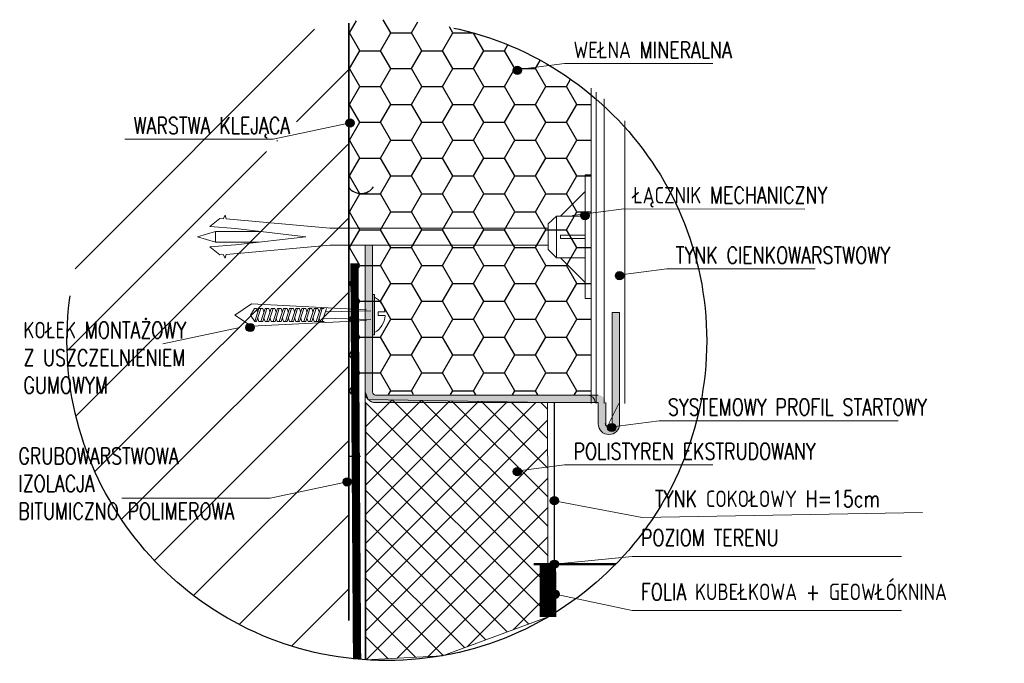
# Model space of a CAD drawing. Header units: millimetres. Extents: x -1427 to 10229, y -1578 to 5221.
# Tile 93 of 129: x 3419 to 3538, y 1067 to 1145. Entities that reach past the tile are written whole.
import ezdxf

# ---------------------------------------------------------------- set-up
doc = ezdxf.new("R2010")
doc.units = ezdxf.units.MM
doc.linetypes.add('AUSGEZOGEN', pattern=[0])
doc.linetypes.add('DASHED', pattern=[19.049999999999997, 12.7, -6.35])
for name, color, linetype, lineweight in [('A WIDOKOWE', 7, 'Continuous', 5), ('B-widok', 1, 'Continuous', 0), ('DESCR', 43, 'Continuous', 35), ('ROCKWOOL', 1, 'Continuous', 18), ('SCIANY NOWE', 105, 'Continuous', 35), ('Widok', 1, 'Continuous', 15), ('WIDOK CIENKA', 199, 'Continuous', 9)]:
    doc.layers.add(name, color=color, linetype=linetype, lineweight=lineweight)
for name, color, linetype in [('B-izolacja', 8, 'Continuous'), ('B-izolacja-PW', 7, 'Continuous'), ('BLECH-BEFESTIGUNG', 242, 'AUSGEZOGEN'), ('IZOLACJE', 42, 'Continuous')]:
    doc.layers.add(name, color=color, linetype=linetype)
doc.styles.add('SIMPLEX', font='simplex.shx', dxfattribs={"width": 0.77})

# ---------------------------------------------------------------- blocks, each defined once
blk = doc.blocks.new('Z$W@#19776')
at = {"layer": 'BLECH-BEFESTIGUNG', "color": 3, "lineweight": 0}
for p, q in [((83.42693791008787, 24.42239041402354), (83.42693791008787, 0)), ((84.55686665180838, 24.42239041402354), (83.54571479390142, 24.42239041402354)), ((84.55687117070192, 24.42239041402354), (84.55687117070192, 0)), ((0, 11.95584589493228, 14.99999999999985), (10.17096731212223, 18.87234501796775, 14.99999999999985)), ((10.17096731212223, 18.87234501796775, 14.99999999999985), (79.64087431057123, 15.21570307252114, 14.99999999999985)), ((0, 11.95584589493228, 14.99999999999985), (10.17096731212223, 5.233863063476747, 14.99999999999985)), ((12.00133941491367, 15.91737166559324), (9.473122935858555, 12.02467471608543)), ((9.473122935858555, 12.02467471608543), (12.02364435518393, 8.159131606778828)), ((13.14180070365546, 15.91737166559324), (12.00133941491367, 15.91737166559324)), ((12.02364435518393, 8.159131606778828), (14.5770751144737, 15.91737166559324)), ((13.77991594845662, 13.97781165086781), (13.14180070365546, 15.91737166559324)), ((13.16507542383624, 8.159131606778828), (15.71753640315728, 15.91737166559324)), ((13.93895986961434, 13.97781165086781), (13.77991594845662, 13.97781165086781)), ((16.85799769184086, 15.91737166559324), (14.5770751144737, 15.91737166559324)), ((15.74081112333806, 8.159131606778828), (18.2932721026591, 15.91737166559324)), ((17.49611293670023, 13.97781165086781), (16.85799769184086, 15.91737166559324)), ((16.88127241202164, 8.159131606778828), (19.43373339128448, 15.91737166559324)), ((20.57419467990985, 15.91737166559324), (18.2932721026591, 15.91737166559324)), ((19.45700811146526, 8.159131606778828), (22.0094690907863, 15.91737166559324)), ((21.21230992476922, 13.97781165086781), (20.57419467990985, 15.91737166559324)), ((20.59746940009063, 8.159131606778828), (23.14993037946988, 15.91737166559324)), ((24.29136144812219, 15.91737166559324), (22.0094690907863, 15.91737166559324)), ((23.17320509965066, 8.159131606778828), (25.72663585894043, 15.91737166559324)), ((24.92947669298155, 13.97781165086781), (24.29136144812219, 15.91737166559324)), ((24.31366638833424, 8.159131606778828), (26.86709714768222, 15.91737166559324)), ((28.00755843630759, 15.91737166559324), (25.72663585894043, 15.91737166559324)), ((26.890371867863, 8.159131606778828), (29.44283284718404, 15.91737166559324)), ((28.64567368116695, 13.97781165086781), (28.00755843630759, 15.91737166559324)), ((28.03083315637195, 8.159131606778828), (30.5832941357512, 15.91737166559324)), ((31.72375542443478, 15.91737166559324), (29.44283284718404, 15.91737166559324)), ((30.60656885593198, 8.159131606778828), (33.15902983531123, 15.91737166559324)), ((32.36187066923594, 13.97781165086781), (31.72375542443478, 15.91737166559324)), ((31.74703014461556, 8.159131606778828), (34.2994911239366, 15.91737166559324)), ((35.43995241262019, 15.91737166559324), (33.15902983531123, 15.91737166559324)), ((34.32276584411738, 8.159131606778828), (36.87522682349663, 15.91737166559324)), ((36.07806765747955, 13.97781165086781), (35.43995241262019, 15.91737166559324)), ((35.46322713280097, 8.159131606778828), (38.01665789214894, 15.91737166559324)), ((39.15711918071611, 15.91737166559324), (36.87522682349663, 15.91737166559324)), ((38.03896283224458, 8.159131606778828), (40.59239359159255, 15.91737166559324)), ((39.79523442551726, 13.97781165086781), (39.15711918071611, 15.91737166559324)), ((39.18039390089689, 8.159131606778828), (41.73285488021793, 15.91737166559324)), ((42.87331616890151, 15.91737166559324), (40.59239359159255, 15.91737166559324)), ((41.75612960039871, 8.159131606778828), (44.30859057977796, 15.91737166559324)), ((43.51143141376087, 13.97781165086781), (42.87331616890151, 15.91737166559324)), ((42.89659088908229, 8.159131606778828), (45.44905186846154, 15.91737166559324)), ((46.5895131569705, 15.91737166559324), (44.30859057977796, 15.91737166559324)), ((45.47232658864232, 8.159131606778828), (48.02478756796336, 15.91737166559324)), ((47.22762840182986, 13.97781165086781), (46.5895131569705, 15.91737166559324)), ((46.61278787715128, 8.159131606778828), (49.16524885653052, 15.91737166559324)), ((50.30667992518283, 15.91737166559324), (48.02478756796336, 15.91737166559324)), ((49.1885235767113, 8.159131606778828), (51.74195433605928, 15.91737166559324)), ((50.9447951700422, 13.97781165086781), (50.30667992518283, 15.91737166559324)), ((50.32898486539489, 8.159131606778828), (52.88241562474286, 15.91737166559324)), ((54.02287691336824, 15.91737166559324), (51.74195433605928, 15.91737166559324)), ((52.90569034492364, 8.159131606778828), (55.45815132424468, 15.91737166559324)), ((82.34161557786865, 14.64114161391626), (55.16064423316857, 13.97781165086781)), ((90.8642143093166, 13.89845889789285), (86.71384306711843, 13.89845889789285)), ((86.71384306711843, 13.89845889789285), (86.71384306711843, 11.66490581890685)), ((10.17096731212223, 5.233863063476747, 14.99999999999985), (79.64087431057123, 8.695988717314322, 14.99999999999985)), ((13.16507542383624, 8.159131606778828), (12.02364435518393, 8.159131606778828)), ((14.55380039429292, 8.159131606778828), (13.91568514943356, 10.09869162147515)), ((16.88127241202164, 8.159131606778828), (14.55380039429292, 8.159131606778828)), ((18.26999738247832, 8.159131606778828), (17.63188213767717, 10.09869162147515)), ((20.59746940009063, 8.159131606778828), (18.26999738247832, 8.159131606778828)), ((21.98619437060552, 8.159131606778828), (21.34807912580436, 10.09869162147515)), ((24.31366638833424, 8.159131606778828), (21.98619437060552, 8.159131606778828)), ((25.70336113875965, 8.159131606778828), (25.06524589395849, 10.09869162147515)), ((28.03083315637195, 8.159131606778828), (25.70336113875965, 8.159131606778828)), ((29.41955812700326, 8.159131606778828), (28.78144288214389, 10.09869162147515)), ((31.74703014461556, 8.159131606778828), (29.41955812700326, 8.159131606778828)), ((33.13575511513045, 8.159131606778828), (32.49763987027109, 10.09869162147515)), ((35.46322713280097, 8.159131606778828), (33.13575511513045, 8.159131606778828)), ((36.85292188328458, 8.159131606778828), (36.21383685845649, 10.09869162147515)), ((39.18039390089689, 8.159131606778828), (36.85292188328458, 8.159131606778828)), ((40.56911887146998, 8.159131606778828), (39.93100362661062, 10.09869162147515)), ((42.89659088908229, 8.159131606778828), (40.56911887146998, 8.159131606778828)), ((44.28531585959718, 8.159131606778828), (43.64720061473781, 10.09869162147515)), ((46.61278787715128, 8.159131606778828), (44.28531585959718, 8.159131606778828)), ((48.00151284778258, 8.159131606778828), (47.36339760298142, 10.09869162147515)), ((50.32898486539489, 8.159131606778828), (48.00151284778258, 8.159131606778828)), ((51.7186796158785, 8.159131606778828), (51.08056437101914, 10.09869162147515)), ((54.04615163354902, 8.159131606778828), (51.7186796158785, 8.159131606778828)), ((82.30874297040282, 9.417663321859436), (53.88441374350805, 10.09869162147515)), ((86.71384306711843, 11.66490581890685), (90.8642143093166, 11.66490581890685)), ((84.55686665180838, 0), (83.54571479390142, 0))]:
    blk.add_line(p, q, dxfattribs=at)
for start, end in [(8.309556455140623, 61.6744690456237), (298.3255309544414, 357.7411046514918)]:
    blk.add_arc((78.7173736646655, 12.1435249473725), 12.14308642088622, start, end, dxfattribs=at)

msp = doc.modelspace()

# ---------------------------------------------------------------- hatches: boundary and pattern name
for points in [[(3479.914133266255, 1138.684415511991, 1), (3478.914133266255, 1138.684415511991, 1)], [(3459.677872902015, 1132.319159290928, -1), (3458.677872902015, 1132.319159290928, -1)], [(3488.089213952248, 1121.11344055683, 1), (3487.089213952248, 1121.11344055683, 1)], [(3492.278404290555, 1113.848574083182, 1), (3491.278404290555, 1113.848574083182, 1)], [(3447.591269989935, 1107.573925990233, -1), (3446.591269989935, 1107.573925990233, -1)], [(3491.336611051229, 1095.475852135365, 1), (3490.336611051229, 1095.475852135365, 1)], [(3479.914133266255, 1090.129295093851, 1), (3478.914133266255, 1090.129295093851, 1)], [(3459.335792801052, 1088.891038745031, -1), (3458.335792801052, 1088.891038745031, -1)], [(3484.388409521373, 1086.621095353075, 0.9999999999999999), (3483.388409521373, 1086.621095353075, 0.9999999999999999)], [(3484.388409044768, 1078.943871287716, 1), (3483.388409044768, 1078.943871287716, 1)], [(3484.483202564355, 1075.305903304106, 1), (3483.483202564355, 1075.305903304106, 1)]]:
    msp.add_hatch(color=256).paths.add_polyline_path(points)
at = {"layer": 'A WIDOKOWE'}
h = msp.add_hatch(dxfattribs=at)
h.set_pattern_fill('ANSI31', color=256, scale=2, angle=7.016709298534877e-15, style=0)
h.set_pattern_definition([(45.00000000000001, (-745550.9878683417, -302746.8559401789), (-4.490128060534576, 4.490128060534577), [])])
h.paths.add_polyline_path([(3459.031762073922, 1131.913512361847), (3447.004680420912, 1132.965745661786), (3446.853255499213, 1133.44210020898), (3446.641801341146, 1132.973026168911), (3446.23107874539, 1133.00895974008), (3445.004535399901, 1132.067984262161), (3448.12119469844, 1131.795311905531), (3450.96553045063, 1131.471889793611), (3445.715083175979, 1131.471889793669), (3443.535381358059, 1130.826409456), (3445.715083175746, 1130.18092911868), (3450.965530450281, 1130.18092911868), (3448.121194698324, 1129.857507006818), (3445.004535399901, 1129.584834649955), (3446.23107874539, 1128.643859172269), (3446.641801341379, 1128.679792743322), (3446.853255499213, 1128.210718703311), (3447.004680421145, 1128.687073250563), (3459.031762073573, 1129.739306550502), (3459.031762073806, 1116.033015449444), (3459.031762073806, 1082.668067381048), (3459.031762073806, 1077.879430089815), (3459.031762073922, 1072.27943008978), (3459.031762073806, 1072.136522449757), (3459.03176207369, 1067.552370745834, -0.8874259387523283), (3459.031762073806, 1144.376800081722)])
at = {"layer": 'B-izolacja'}
h = msp.add_hatch(dxfattribs=at)
h.set_pattern_fill('HONEY', color=256, scale=20, style=0)
h.set_pattern_definition([(0, (-47074.6472892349, -14265.53501488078), (3.75, 2.165063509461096), [2.5, -5]), (120, (-47074.6472892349, -14265.53501488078), (-3.749999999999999, 2.165063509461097), [2.499999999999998, -4.999999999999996]), (59.99999999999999, (-47074.6472892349, -14265.53501488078), (8.326672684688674e-16, 4.330127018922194), [-5, 2.5])])
edge = h.paths.add_edge_path()
edge.add_arc((3462.887071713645, 1104.559284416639), 40.24384347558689, 50.77743202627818, 95.49729413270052, ccw=False)
edge.add_line((3488.334642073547, 1135.736008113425), (3488.334642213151, 1099.386366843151))
edge.add_line((3488.334642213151, 1099.386366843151), (3459.031762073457, 1099.500396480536))
edge.add_line((3459.031762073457, 1144.376800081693), (3459.026432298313, 1099.500396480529))
h = msp.add_hatch(dxfattribs=at)
h.set_pattern_fill('ANSI37', color=256, scale=20, style=0)
h.set_pattern_definition([(45, (-38267.39129285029, -28187.79559115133), (-1.767766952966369, 1.767766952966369), []), (135, (-38267.39129285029, -28187.79559115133), (-1.767766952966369, -1.767766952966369), [])])
edge = h.paths.add_edge_path()
edge.add_line((3483.056921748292, 1098.48348682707), (3461.382669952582, 1098.861963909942))
edge.add_line((3483.056921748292, 1098.48348682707), (3483.127528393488, 1072.550506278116))
edge.add_line((3483.127528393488, 1072.550506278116), (3470.355048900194, 1067.867059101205))
edge.add_line((3470.355048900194, 1067.867059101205), (3461.031762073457, 1067.365463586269))
edge.add_line((3461.031762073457, 1067.365463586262), (3461.004193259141, 1099.774589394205))
edge.add_line((3461.004193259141, 1099.774589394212), (3461.382669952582, 1098.861963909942))
at = {"layer": 'ROCKWOOL', "ltscale": 0.8}
msp.add_hatch(color=256, dxfattribs=at).paths.add_polyline_path([(3461.885877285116, 1099.775875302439, 0.4143540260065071), (3462.275199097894, 1099.386366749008), (3489.20470452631, 1099.386366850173, -0.4142135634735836), (3490.080678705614, 1098.510392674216), (3490.080678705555, 1095.944927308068, 0.9999999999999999), (3490.859322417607, 1095.944927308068), (3490.859322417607, 1109.402270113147), (3491.762202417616, 1109.402270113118), (3491.762202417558, 1095.944927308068, -0.9999999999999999), (3489.177798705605, 1095.944927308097), (3489.177798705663, 1098.483486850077), (3462.275199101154, 1098.483486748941, -0.4141364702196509), (3460.982997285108, 1099.775348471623), (3460.982997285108, 1117.517622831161), (3461.885877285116, 1117.517622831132)])

# ---------------------------------------------------------------- linework, layer by layer
for p, q in [((3461.031762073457, 1098.386507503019, 5818.086775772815), (3461.031762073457, 1067.365463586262, 5818.086775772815)), ((3483.888409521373, 1098.483486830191, 9714.012748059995), (3483.888409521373, 1073.006255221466, 71168.90072722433)), ((3460.43176207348, 1091.962391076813, 5818.086775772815), (3459.031762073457, 1091.962391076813, 5818.086775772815)), ((3481.405536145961, 1078.943871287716, 71168.90072722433), (3491.31644932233, 1078.943871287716, 71168.90072722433))]:
    msp.add_line(p, q)
for centre in [(3479.414133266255, 1138.684415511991, 6880.686874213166), (3459.177872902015, 1132.319159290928, 5818.086775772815), (3487.589213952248, 1121.11344055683, 6880.686874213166), (3491.778404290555, 1113.848574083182, 6880.686874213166), (3447.091269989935, 1107.573925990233, 5817.117078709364), (3490.836611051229, 1095.475852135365, 6880.686874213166), (3479.414133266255, 1090.129295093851, 6880.686874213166), (3458.835792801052, 1088.891038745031, 5818.086775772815), (3483.888409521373, 1086.621095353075, 39556.09384993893), (3483.888409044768, 1078.943871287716, 71168.90072722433), (3483.983202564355, 1075.305903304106, 39556.09384993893)]:
    msp.add_circle(centre, 0.5)
at = {"color": 1}
msp.add_arc((3460.507711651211, 1125.624660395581, 5818.086775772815), 1.839100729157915, 216.6267775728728, 325.9647397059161, dxfattribs=at)
at = {"layer": 'A WIDOKOWE', "ltscale": 3}
msp.add_line((3491.711134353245, 1098.386507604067, 5818.086775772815), (3490.492907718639, 1095.944927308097, 5818.086775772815), dxfattribs=at)
at = {"layer": 'A WIDOKOWE', "linetype": 'DASHED', "lineweight": -3, "ltscale": 10}
msp.add_circle((3463.630254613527, 1105.964585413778, 5818.086775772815), 38.68648820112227, dxfattribs=at)
at = {"layer": 'B-izolacja-PW', "linetype": 'DASHED', "ltscale": 0.1, "const_width": 1, "elevation": 5818.086775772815}
msp.add_lwpolyline([(3460.031761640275, 1067.445820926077), (3459.71370258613, 1115.353250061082)], dxfattribs=at)
at = {"layer": 'B-izolacja-PW', "linetype": 'DASHED', "ltscale": 2, "const_width": 2, "elevation": 5818.086775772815}
msp.add_lwpolyline([(3483.127528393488, 1072.550506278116), (3483.110121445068, 1078.943871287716)], dxfattribs=at)
at = {"layer": 'B-widok', "elevation": 71168.90072722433}
msp.add_lwpolyline([(3461.382669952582, 1098.861963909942), (3483.056921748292, 1098.48348682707), (3483.127528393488, 1072.550506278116), (3470.355048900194, 1067.867059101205), (3461.031762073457, 1067.365463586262), (3461.004193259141, 1099.774589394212)], close=True, dxfattribs=at)
at = {"layer": 'DESCR', "lineweight": 15}
for p, q in [((3478.914515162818, 1138.703953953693, 6880.686874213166), (3485.137326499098, 1139.495635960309, 6880.686874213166)), ((3485.137326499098, 1139.495635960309, 6880.686874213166), (3503.061165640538, 1139.495635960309, 5818.086775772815)), ((3459.177872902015, 1132.319159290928, 5818.086775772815), (3449.863322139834, 1130.344869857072, 5818.086775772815)), ((3431.92312623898, 1130.344869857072, 6881.656571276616), (3449.84696538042, 1130.344869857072, 5819.056472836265)), ((3486.089595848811, 1121.132978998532, 6880.686874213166), (3492.312407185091, 1121.924661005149, 6880.686874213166)), ((3492.312407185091, 1121.924661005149, 6880.686874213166), (3514.17574107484, 1121.877298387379, 5818.086775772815)), ((3491.278786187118, 1113.868112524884, 6880.686874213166), (3497.501597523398, 1114.659794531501, 6880.686874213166)), ((3497.501597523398, 1114.659794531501, 6880.686874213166), (3515.425436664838, 1114.659794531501, 5818.086775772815)), ((3445.851724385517, 1107.573925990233, 5817.117078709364), (3436.537173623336, 1105.599636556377, 5817.117078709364)), ((3490.336992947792, 1095.495390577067, 6880.686874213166), (3496.559804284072, 1096.287072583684, 6880.686874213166)), ((3496.559804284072, 1096.287072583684, 6880.686874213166), (3525.480742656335, 1096.287072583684, 5818.086775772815)), ((3478.914515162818, 1090.148833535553, 6880.686874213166), (3485.137326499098, 1090.94051554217, 6880.686874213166)), ((3485.137326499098, 1090.94051554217, 6880.686874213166), (3503.061165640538, 1090.94051554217, 5818.086775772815)), ((3458.835792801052, 1088.891038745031, 5818.086775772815), (3449.521242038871, 1086.916749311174, 5818.086775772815)), ((3431.581046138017, 1086.916749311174, 6881.656571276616), (3449.504885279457, 1086.916749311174, 5819.056472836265)), ((3483.888409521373, 1086.621095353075, 38327.87278540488), (3494.518239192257, 1084.588757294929, 39556.09384993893)), ((3494.518239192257, 1084.588757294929, 39556.09384993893), (3528.405102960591, 1085.189729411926, 40922.79364145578)), ((3483.888409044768, 1078.943871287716, 71168.90072722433), (3493.297753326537, 1079.881196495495, 39556.09384993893)), ((3493.297753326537, 1079.881196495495, 39556.09384993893), (3525.87696497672, 1079.881196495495, -4.772340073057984)), ((3483.983202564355, 1075.305903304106, 39556.09384993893), (3493.297753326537, 1073.33161387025, 39556.09384993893)), ((3493.297753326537, 1073.33161387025, 39556.09384993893), (3525.87696497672, 1073.33161387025, -4.772340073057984))]:
    msp.add_line(p, q, dxfattribs=at)
at = {"layer": 'IZOLACJE', "ltscale": 3}
for points, elevation in [([(3461.031761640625, 1067.365463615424), (3461.031761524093, 1098.386507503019)], 5818.086775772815), ([(3483.88840906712, 1073.006254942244), (3483.888409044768, 1078.943871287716)], 71168.90072722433)]:
    msp.add_lwpolyline(points, dxfattribs=dict(at, elevation=elevation))
at = {"layer": 'ROCKWOOL'}
for p, q in [((3461.004192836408, 1099.77568870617, 71168.90072722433), (3461.004192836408, 1117.517622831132, 71168.90072722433)), ((3461.004192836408, 1099.77568870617, 71168.90072722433), (3461.004192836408, 1117.517622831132, 71168.90072722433)), ((3461.907072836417, 1117.517622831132, 71168.90072722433), (3461.907072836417, 1099.77568870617, 71168.90072722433)), ((3461.907072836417, 1117.517622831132, 71168.90072722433), (3461.907072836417, 1099.77568870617, 71168.90072722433)), ((3490.886228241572, 1095.944927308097, 71168.90072722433), (3490.886228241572, 1109.402270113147, 71168.90072722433)), ((3490.886228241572, 1095.918021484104, 71168.90072722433), (3490.886228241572, 1109.375364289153, 71168.90072722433)), ((3490.886228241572, 1109.375364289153, 71168.90072722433), (3491.789108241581, 1109.375364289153, 71168.90072722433)), ((3490.886228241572, 1095.918021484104, 71168.90072722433), (3490.886228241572, 1109.375364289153, 71168.90072722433)), ((3490.886228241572, 1109.375364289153, 71168.90072722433), (3491.789108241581, 1109.375364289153, 71168.90072722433)), ((3491.789108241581, 1095.918021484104, 71168.90072722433), (3491.789108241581, 1109.375364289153, 71168.90072722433)), ((3462.275199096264, 1099.386366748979, 71168.90072722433), (3489.204704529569, 1099.386366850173, 71168.90072722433)), ((3462.275199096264, 1099.386366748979, 71168.90072722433), (3489.204704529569, 1099.386366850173, 71168.90072722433)), ((3462.275199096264, 1098.48348674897, 71168.90072722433), (3489.204704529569, 1098.483486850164, 71168.90072722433)), ((3462.275199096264, 1098.48348674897, 71168.90072722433), (3489.204704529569, 1098.483486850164, 71168.90072722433)), ((3489.204704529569, 1098.483486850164, 71168.90072722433), (3489.204704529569, 1095.918021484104, 71168.90072722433)), ((3490.107584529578, 1098.483486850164, 71168.90072722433), (3490.107584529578, 1095.918021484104, 71168.90072722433)), ((3490.107584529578, 1098.483486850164, 71168.90072722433), (3490.107584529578, 1095.918021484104, 71168.90072722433))]:
    msp.add_line(p, q, dxfattribs=at)
at = {"layer": 'ROCKWOOL', "lineweight": 50}
msp.add_line((3481.405536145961, 1078.943871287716, -4.772340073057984), (3491.31644932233, 1078.943871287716, 109065.733449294), dxfattribs=at)
at = {"layer": 'ROCKWOOL'}
for centre, radius, start, end in [((3462.296394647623, 1099.775688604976, 71168.90072722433), 1.292201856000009, 180, 270), ((3462.296394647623, 1099.775688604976, 71168.90072722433), 1.292201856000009, 180, 270), ((3462.296394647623, 1099.775688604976, 71168.90072722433), 0.3893218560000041, 180, 270), ((3462.296394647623, 1099.775688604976, 71168.90072722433), 0.3893218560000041, 180, 270), ((3487.93540983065, 1098.510392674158, 71168.90072722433), 0.8759741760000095, 0, 90), ((3487.93540983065, 1098.510392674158, 71168.90072722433), 0.8759741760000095, 0, 90), ((3490.496906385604, 1095.918021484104, 71168.90072722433), 1.292201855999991, 180, 0), ((3490.496906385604, 1095.918021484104, 71168.90072722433), 1.292201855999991, 180, 0), ((3490.43567925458, 1095.944927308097, 71168.90072722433), 0.3893218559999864, 180, 0), ((3490.496906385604, 1095.918021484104, 71168.90072722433), 0.3893218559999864, 180, 0)]:
    msp.add_arc(centre, radius, start, end, dxfattribs=at)
at = {"layer": 'SCIANY NOWE', "ltscale": 50}
msp.add_line((3459.031762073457, 1144.376800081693, 5818.086775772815), (3459.031762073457, 1072.13652244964, 5818.086775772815), dxfattribs=at)
at = {"layer": 'Widok', "ltscale": 0.8, "elevation": 5818.086775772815}
for points in [[(3488.334642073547, 1098.386507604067), (3488.334642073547, 1136.538207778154)], [(3488.934642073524, 1098.386507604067), (3488.934642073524, 1136.063441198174)], [(3489.934642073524, 1098.386507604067), (3489.934642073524, 1135.227742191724)], [(3492.43183986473, 1098.386507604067), (3492.43183986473, 1132.574894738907)]]:
    msp.add_lwpolyline(points, dxfattribs=at)
at = {"layer": 'WIDOK CIENKA', "color": 1}
for p, q in [((3487.634642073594, 1111.063183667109, 5818.086775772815), (3487.634642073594, 1126.063183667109, 5818.086775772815)), ((3487.634642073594, 1126.063183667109, 5818.086775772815), (3488.334642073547, 1126.063183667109, 5818.086775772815)), ((3488.334642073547, 1111.063183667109, 5818.086775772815), (3488.334642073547, 1126.063183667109, 5818.086775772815)), ((3484.634642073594, 1121.046853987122, 5818.086775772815), (3487.634642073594, 1124.046853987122, 5818.086775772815)), ((3443.44272992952, 1120.745733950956, 5818.086775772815), (3442.216186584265, 1119.804758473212, 5818.086775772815)), ((3443.853452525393, 1120.709800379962, 5818.086775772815), (3443.44272992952, 1120.745733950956, 5818.086775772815)), ((3444.064906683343, 1121.178874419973, 5818.086775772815), (3443.853452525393, 1120.709800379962, 5818.086775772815)), ((3444.216331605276, 1120.702519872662, 5818.086775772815), (3444.064906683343, 1121.178874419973, 5818.086775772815)), ((3456.718241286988, 1119.608744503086, 5818.086775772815), (3444.216331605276, 1120.702519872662, 5818.086775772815)), ((3483.134642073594, 1120.108744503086, 5818.086775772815), (3484.134642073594, 1121.046853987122, 5818.086775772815)), ((3487.634642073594, 1121.046853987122, 5818.086775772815), (3484.134642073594, 1121.046853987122, 5818.086775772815)), ((3484.134642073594, 1116.017622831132, 5818.086775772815), (3484.134642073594, 1121.046853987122, 5818.086775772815)), ((3442.216186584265, 1119.804758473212, 5818.086775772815), (3445.332845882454, 1119.532086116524, 5818.086775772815)), ((3445.332845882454, 1119.532086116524, 5818.086775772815), (3453.853858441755, 1118.563183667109, 5818.086775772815)), ((3483.134642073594, 1119.608744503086, 5818.086775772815), (3456.718241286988, 1119.608744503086, 5818.086775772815)), ((3483.134642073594, 1117.017622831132, 5818.086775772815), (3483.134642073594, 1120.108744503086, 5818.086775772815)), ((3440.747032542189, 1118.563183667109, 5818.086775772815), (3442.926734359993, 1119.208664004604, 5818.086775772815)), ((3440.747032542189, 1118.563183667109, 5818.086775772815), (3442.926734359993, 1117.917703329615, 5818.086775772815)), ((3448.177181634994, 1119.208664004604, 5818.086775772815), (3442.926734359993, 1119.208664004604, 5818.086775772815)), ((3442.926734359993, 1117.917703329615, 5818.086775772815), (3442.926734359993, 1119.208664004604, 5818.086775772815)), ((3445.332845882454, 1117.594281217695, 5818.086775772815), (3453.853858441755, 1118.563183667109, 5818.086775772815)), ((3484.634642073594, 1118.732238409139, 5818.086775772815), (3487.634642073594, 1118.732238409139, 5818.086775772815)), ((3484.634642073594, 1118.332238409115, 5818.086775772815), (3484.634642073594, 1118.732238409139, 5818.086775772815)), ((3484.634642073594, 1118.332238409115, 5818.086775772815), (3487.634642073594, 1118.332238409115, 5818.086775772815)), ((3442.216186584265, 1117.321608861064, 5818.086775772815), (3445.332845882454, 1117.594281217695, 5818.086775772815)), ((3443.44272992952, 1116.380633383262, 5818.086775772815), (3442.216186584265, 1117.321608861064, 5818.086775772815)), ((3448.177181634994, 1117.917703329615, 5818.086775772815), (3442.926734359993, 1117.917703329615, 5818.086775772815)), ((3456.718241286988, 1117.517622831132, 5818.086775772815), (3444.216331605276, 1116.423847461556, 5818.086775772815)), ((3483.134642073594, 1117.517622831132, 5818.086775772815), (3456.718241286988, 1117.517622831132, 5818.086775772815)), ((3443.853452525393, 1116.416566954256, 5818.086775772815), (3443.44272992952, 1116.380633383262, 5818.086775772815)), ((3444.064906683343, 1115.947492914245, 5818.086775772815), (3443.853452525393, 1116.416566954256, 5818.086775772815)), ((3444.216331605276, 1116.423847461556, 5818.086775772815), (3444.064906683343, 1115.947492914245, 5818.086775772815)), ((3483.134642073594, 1117.017622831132, 5818.086775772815), (3484.134642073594, 1116.017622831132, 5818.086775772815)), ((3487.634642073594, 1116.017622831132, 5818.086775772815), (3484.134642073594, 1116.017622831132, 5818.086775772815)), ((3484.634642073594, 1116.017622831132, 5818.086775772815), (3487.634642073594, 1113.017622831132, 5818.086775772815)), ((3487.634642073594, 1111.063183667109, 5818.086775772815), (3488.334642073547, 1111.063183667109, 5818.086775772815))]:
    msp.add_line(p, q, dxfattribs=at)

# ---------------------------------------------------------------- block references
at = {"layer": 'A WIDOKOWE', "ltscale": 3, "xscale": 0.2, "yscale": 0.2, "zscale": 0.2}
msp.add_blockref('Z$W@#19776', (3445.242730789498, 1106.674392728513, 71168.90072722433), dxfattribs=at)

# ---------------------------------------------------------------- texts
at = {"char_height": 2, "width": 48.05730505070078, "attachment_point": 1, "style": 'SIMPLEX'}
for s, insert in [('WEŁNA MINERALNA', (3486.214207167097, 1142.153795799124, 6880.686874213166)), ('WARSTWA KLEJĄCA', (3433.000006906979, 1133.003029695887, 6881.656571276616)), ('ŁĄCZNIK MECHANICZNY', (3493.38928785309, 1124.582820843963, 6880.686874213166)), ('TYNK CIENKOWARSTWOWY', (3498.578478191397, 1117.317954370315, 6880.686874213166)), ('KOŁEK MONTAŻOWY\\PZ USZCZELNIENIEM\\PGUMOWYM', (3419.673858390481, 1108.257796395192, 6880.686874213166)), ('SYSTEMOWY PROFIL STARTOWY ', (3497.636684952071, 1098.945232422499, 6880.686874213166)), ('POLISTYREN EKSTRUDOWANY', (3486.214207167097, 1093.598675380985, 6880.686874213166)), ('GRUBOWARSTWOWA\\PIZOLACJA\\PBITUMICZNO POLIMEROWA', (3419.066893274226, 1093.02355856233, 6881.656571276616)), ('TYNK COKOŁOWY H=15cm', (3496.068109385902, 1087.84746120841, 39556.09384993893)), ('POZIOM TERENU', (3494.374633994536, 1083.139900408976, 39556.09384993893)), ('FOLIA KUBEŁKOWA + GEOWŁÓKNINA', (3494.374633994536, 1076.590317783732, 39556.09384993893))]:
    msp.add_mtext(s, dxfattribs=dict(at, insert=insert))

doc.saveas('drawing.dxf')
